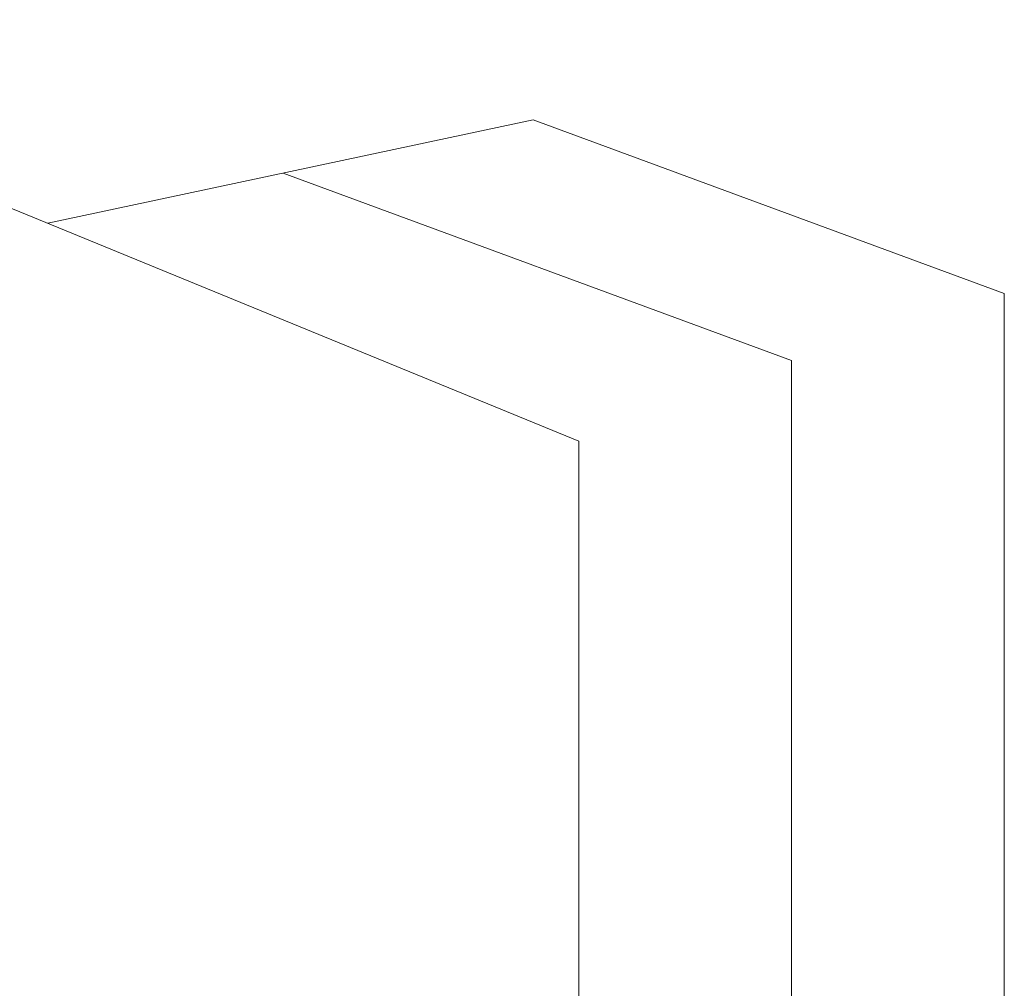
# Model space of a CAD drawing. Header units: inches. Extents: x -2078 to 109126, y -964 to 6385.
# Tile 218 of 256: x 36897 to 36967, y 4221 to 4289. Entities that reach past the tile are written whole.
import ezdxf

# ---------------------------------------------------------------- set-up
doc = ezdxf.new("R2010")
doc.units = ezdxf.units.IN
doc.header["$MEASUREMENT"] = 0
doc.layers.add('A-STRS', color=4, linetype='Continuous', lineweight=9)

msp = doc.modelspace()

# ---------------------------------------------------------------- linework, layer by layer
at = {"layer": 'A-STRS', "lineweight": 9}
for p, q in [((36933.32, 4282.056), (36899.089, 4274.78)), ((36933.32, 4282.056), (36966.552, 4269.819)), ((36915.684, 4278.308), (36951.552, 4265.1)), ((36966.552, 4269.819), (36966.552, 3989.357)), ((36951.552, 4265.1), (36951.552, 3992.133))]:
    msp.add_line(p, q, dxfattribs=at)
msp.add_lwpolyline([(36804.897, 4313.416), (36936.552, 4259.413), (36936.552, 3994.163), (36829.411, 3933.687)], dxfattribs=at)

doc.saveas('drawing.dxf')
